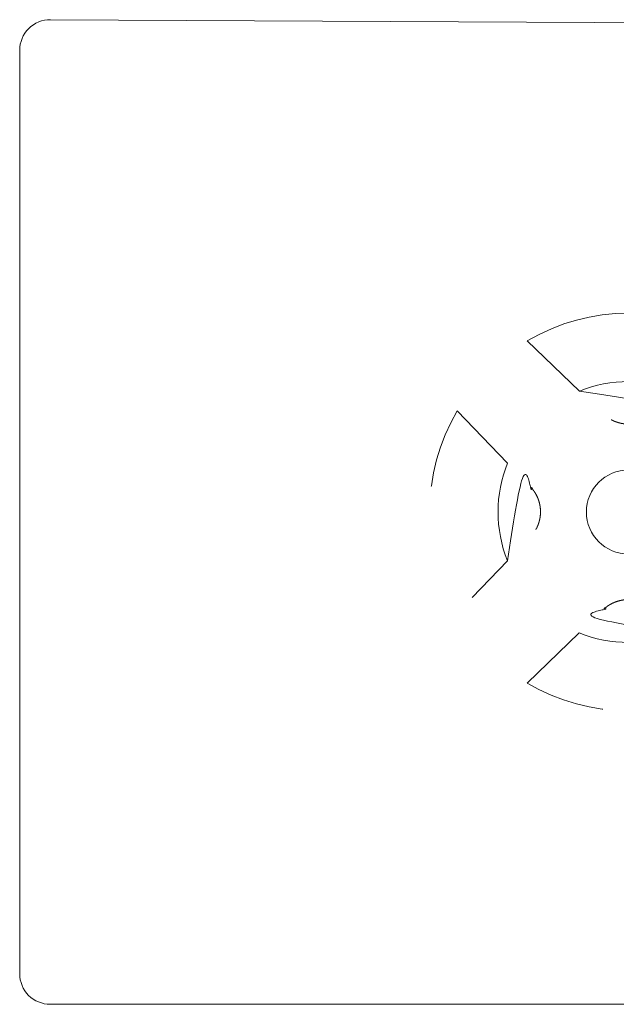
# Model space of a CAD drawing. Header units: metres. Extents: x -0.4 to 2.4, y -0.4 to 0.4.
# Tile 1 of 6: x -0.4 to -0.01, y -0.32 to 0.32. Entities that reach past the tile are written whole.
import ezdxf

# ---------------------------------------------------------------- set-up
doc = ezdxf.new("R2010")
doc.units = ezdxf.units.M
doc.header["$MEASUREMENT"] = 0
doc.linetypes.add('Dash Style-1', pattern=[0.10582, 0.0529, -0.05292])
doc.layers.add('72_VITRA_INSERT', color=7, linetype='Continuous')
doc.layers.add('72_VITRA_STANDARD_D2_TB_FOOT_UNDER', color=8, linetype='Dash Style-1', lineweight=5)
doc.layers.add('72_VITRA_STANDARD_D2_TB_TABLE_TOP', color=7, linetype='Continuous', lineweight=5)

# ---------------------------------------------------------------- blocks, each defined once
blk = doc.blocks.new('72_VITRA_STANDARD_D2_SUPER_FOLD_TABLE_FOOT')
at = {"layer": '72_VITRA_STANDARD_D2_TB_FOOT_UNDER', "flags": 128}
for points in [[(-0.06614, 0.11191), (-0.03203, 0.07904, -0.194932), (0.03203, 0.07904), (0.06614, 0.11191, 0.273421), (-0.06614, 0.11191)], [(-0.07904, 0.03203), (-0.11191, 0.06614, 0.273065), (-0.112, -0.066), (-0.07911, -0.03186, -0.19438), (-0.07904, 0.03203)], [(-0.0275, 0, -1), (0.0275, 0, -1)], [(-0.03221, -0.07897), (-0.0663, -0.11182, 0.274158), (0.0663, -0.11182), (0.03221, -0.07897, -0.196078), (-0.03221, -0.07897)]]:
    blk.add_lwpolyline(points, format="xyb", close=True, dxfattribs=at)
at = {"layer": '72_VITRA_STANDARD_D2_TB_FOOT_UNDER'}
blk.add_circle((0, 0), 0.0275, dxfattribs=at)
for points, weights in [([(-0.03203, 0.07904), (-0.02435, 0.07163), (-0.01666, 0.06422), (-0.01665, 0.06422), (-0.01664, 0.06421), (-0.01651, 0.06408), (-0.0161, 0.0637), (-0.01554, 0.0632), (-0.01496, 0.06273), (-0.01437, 0.06228), (-0.01377, 0.06184), (-0.01318, 0.06144), (-0.01258, 0.06106), (-0.01194, 0.06068), (-0.01122, 0.06028), (-0.0106, 0.05997), (-0.01006, 0.05971), (-0.00937, 0.0594), (-0.00883, 0.05919), (-0.00829, 0.05898), (-0.00759, 0.05873), (-0.00689, 0.05851), (-0.00617, 0.05831), (-0.00545, 0.05813), (-0.00473, 0.05797), (-0.00401, 0.05784), (-0.00324, 0.05772), (-0.00258, 0.05764), (-0.0019, 0.05758), (-0.00111, 0.05753), (-0.00073, 0.05752), (-0.00037, 0.05751), (0, 0.05751), (0.00037, 0.05751), (0.00073, 0.05752), (0.00111, 0.05753), (0.0019, 0.05758), (0.00258, 0.05764), (0.00324, 0.05772), (0.00401, 0.05784), (0.00473, 0.05797), (0.00545, 0.05813), (0.00617, 0.05831), (0.00689, 0.05851), (0.00759, 0.05873), (0.00829, 0.05898), (0.00883, 0.05919), (0.00937, 0.0594), (0.01006, 0.05971), (0.0106, 0.05997), (0.01122, 0.06028), (0.01194, 0.06068), (0.01258, 0.06106), (0.01318, 0.06144), (0.01377, 0.06184), (0.01437, 0.06228), (0.01496, 0.06273), (0.01554, 0.0632), (0.0161, 0.0637), (0.01651, 0.06408), (0.01664, 0.06421), (0.01665, 0.06422), (0.01666, 0.06422), (0.02435, 0.07163), (0.03203, 0.07904), (0, 0.09202), (-0.03203, 0.07904)], [1, 1, 1, 1, 1, 1, 1, 1, 1, 1, 1, 1, 1, 1, 1, 1, 1, 1, 1, 1, 1, 1, 1, 1, 1, 1, 1, 1, 1, 1, 1, 1, 1, 1, 1, 1, 1, 1, 1, 1, 1, 1, 1, 1, 1, 1, 1, 1, 1, 1, 1, 1, 1, 1, 1, 1, 1, 1, 1, 1, 1, 1, 1, 1, 1, 0.926784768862, 1]), ([(-0.07911, -0.03186), (-0.07167, -0.02414), (-0.06422, -0.01642), (-0.06422, -0.01641), (-0.06421, -0.0164), (-0.06407, -0.01626), (-0.06368, -0.01584), (-0.06317, -0.01525), (-0.06268, -0.01466), (-0.06221, -0.01405), (-0.06176, -0.01342), (-0.06135, -0.01281), (-0.06096, -0.01218), (-0.06057, -0.01151), (-0.06017, -0.01076), (-0.05984, -0.0101), (-0.05964, -0.00967), (-0.05939, -0.00909), (-0.0591, -0.00838), (-0.05885, -0.0077), (-0.05861, -0.00698), (-0.05839, -0.00625), (-0.0582, -0.0055), (-0.05803, -0.00475), (-0.05788, -0.004), (-0.05779, -0.00343), (-0.05772, -0.00301), (-0.05765, -0.00238), (-0.05757, -0.00161), (-0.05752, -0.00073), (-0.05751, -0.00035), (-0.05751, -0.0001), (-0.05751, 0.00012), (-0.05751, 0.00034), (-0.05751, 0.00059), (-0.05752, 0.00097), (-0.05757, 0.00185), (-0.05765, 0.00262), (-0.05772, 0.00325), (-0.05779, 0.00367), (-0.05788, 0.00424), (-0.05803, 0.00499), (-0.0582, 0.00574), (-0.05839, 0.00648), (-0.05861, 0.00722), (-0.05885, 0.00794), (-0.0591, 0.00861), (-0.05939, 0.00933), (-0.05964, 0.00991), (-0.05984, 0.01033), (-0.06017, 0.011), (-0.06057, 0.01175), (-0.06096, 0.01242), (-0.06135, 0.01304), (-0.06176, 0.01366), (-0.06221, 0.01428), (-0.06268, 0.0149), (-0.06317, 0.01549), (-0.06368, 0.01608), (-0.06407, 0.0165), (-0.06421, 0.01664), (-0.06422, 0.01665), (-0.06422, 0.01666), (-0.07163, 0.02435), (-0.07904, 0.03203), (-0.09198, 0.0001), (-0.07911, -0.03186)], [1, 1, 1, 1, 1, 1, 1, 1, 1, 1, 1, 1, 1, 1, 1, 1, 1, 1, 1, 1, 1, 1, 1, 1, 1, 1, 1, 1, 1, 1, 1, 1, 1, 1, 1, 1, 1, 1, 1, 1, 1, 1, 1, 1, 1, 1, 1, 1, 1, 1, 1, 1, 1, 1, 1, 1, 1, 1, 1, 1, 1, 1, 1, 1, 1, 0.927184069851, 1]), ([(0.03221, -0.07897), (0.02443, -0.07148), (0.01666, -0.06399), (0.01665, -0.06398), (0.01664, -0.06397), (0.01651, -0.06384), (0.0161, -0.06346), (0.01554, -0.06296), (0.01496, -0.06249), (0.01437, -0.06204), (0.01377, -0.0616), (0.01318, -0.0612), (0.01258, -0.06082), (0.01194, -0.06044), (0.01122, -0.06004), (0.0106, -0.05973), (0.01006, -0.05947), (0.00937, -0.05917), (0.00883, -0.05895), (0.00829, -0.05874), (0.00759, -0.05849), (0.00689, -0.05827), (0.00617, -0.05807), (0.00545, -0.05789), (0.00473, -0.05773), (0.00401, -0.0576), (0.00324, -0.05748), (0.00258, -0.0574), (0.0019, -0.05734), (0.00111, -0.05729), (0.00073, -0.05728), (0.00037, -0.05727), (0, -0.05727), (-0.00037, -0.05727), (-0.00073, -0.05728), (-0.00111, -0.05729), (-0.0019, -0.05734), (-0.00258, -0.0574), (-0.00324, -0.05748), (-0.00401, -0.0576), (-0.00473, -0.05773), (-0.00545, -0.05789), (-0.00617, -0.05807), (-0.00689, -0.05827), (-0.00759, -0.05849), (-0.00829, -0.05874), (-0.00883, -0.05895), (-0.00937, -0.05917), (-0.01006, -0.05947), (-0.0106, -0.05973), (-0.01122, -0.06004), (-0.01194, -0.06044), (-0.01258, -0.06082), (-0.01318, -0.0612), (-0.01377, -0.0616), (-0.01437, -0.06204), (-0.01496, -0.06249), (-0.01554, -0.06296), (-0.0161, -0.06346), (-0.01651, -0.06384), (-0.01664, -0.06397), (-0.01665, -0.06398), (-0.01666, -0.06399), (-0.02443, -0.07148), (-0.03221, -0.07897), (0, -0.0921), (0.03221, -0.07897)], [1, 1, 1, 1, 1, 1, 1, 1, 1, 1, 1, 1, 1, 1, 1, 1, 1, 1, 1, 1, 1, 1, 1, 1, 1, 1, 1, 1, 1, 1, 1, 1, 1, 1, 1, 1, 1, 1, 1, 1, 1, 1, 1, 1, 1, 1, 1, 1, 1, 1, 1, 1, 1, 1, 1, 1, 1, 1, 1, 1, 1, 1, 1, 1, 1, 0.925953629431, 1])]:
    blk.add_rational_spline(points, weights, degree=2, knots=[0, 0, 0, 1, 1, 2, 2, 3, 4, 5, 6, 7, 8, 9, 10, 11, 12, 13, 14, 15, 16, 17, 18, 19, 20, 21, 22, 23, 24, 25, 26, 27, 27, 28, 28, 29, 29, 30, 31, 32, 33, 34, 35, 36, 37, 38, 39, 40, 41, 42, 43, 44, 45, 46, 47, 48, 49, 50, 51, 52, 53, 54, 54, 55, 55, 56, 56, 57, 57, 57], dxfattribs=at)
blk = doc.blocks.new('72_VITRA_STANDARD_D2_SUPER_FOLD_TABLE_640_X_796_TABLE_TOP')
at = {"layer": '72_VITRA_STANDARD_D2_TB_TABLE_TOP', "flags": 128}
blk.add_lwpolyline([(-0.378, -0.32188), (0.378, -0.32188, 0.414214), (0.398, -0.30188), (0.398, 0.29813, 0.412761), (0.3781, 0.31813), (-0.3779, 0.32188, 0.415668), (-0.398, 0.30188), (-0.398, -0.30188, 0.414214), (-0.378, -0.32188)], format="xyb", close=True, dxfattribs=at)
blk = doc.blocks.new('72vitra_standard2662AE077F42548B7807349CFC5C49391')
for name in ['72_VITRA_STANDARD_D2_SUPER_FOLD_TABLE_640_X_796_TABLE_TOP', '72_VITRA_STANDARD_D2_SUPER_FOLD_TABLE_FOOT']:
    blk.add_blockref(name, (0, 0))
blk = doc.blocks.new('XCAD0366A5E0BEE82DB4412506C92DC766AA54')
at = {"color": 7}
blk.add_blockref('72vitra_standard2662AE077F42548B7807349CFC5C49391', (0, 0), dxfattribs=at)

msp = doc.modelspace()

# ---------------------------------------------------------------- block references
at = {"layer": '72_VITRA_INSERT'}
msp.add_blockref('XCAD0366A5E0BEE82DB4412506C92DC766AA54', (0, 0), dxfattribs=at)

doc.saveas('drawing.dxf')
